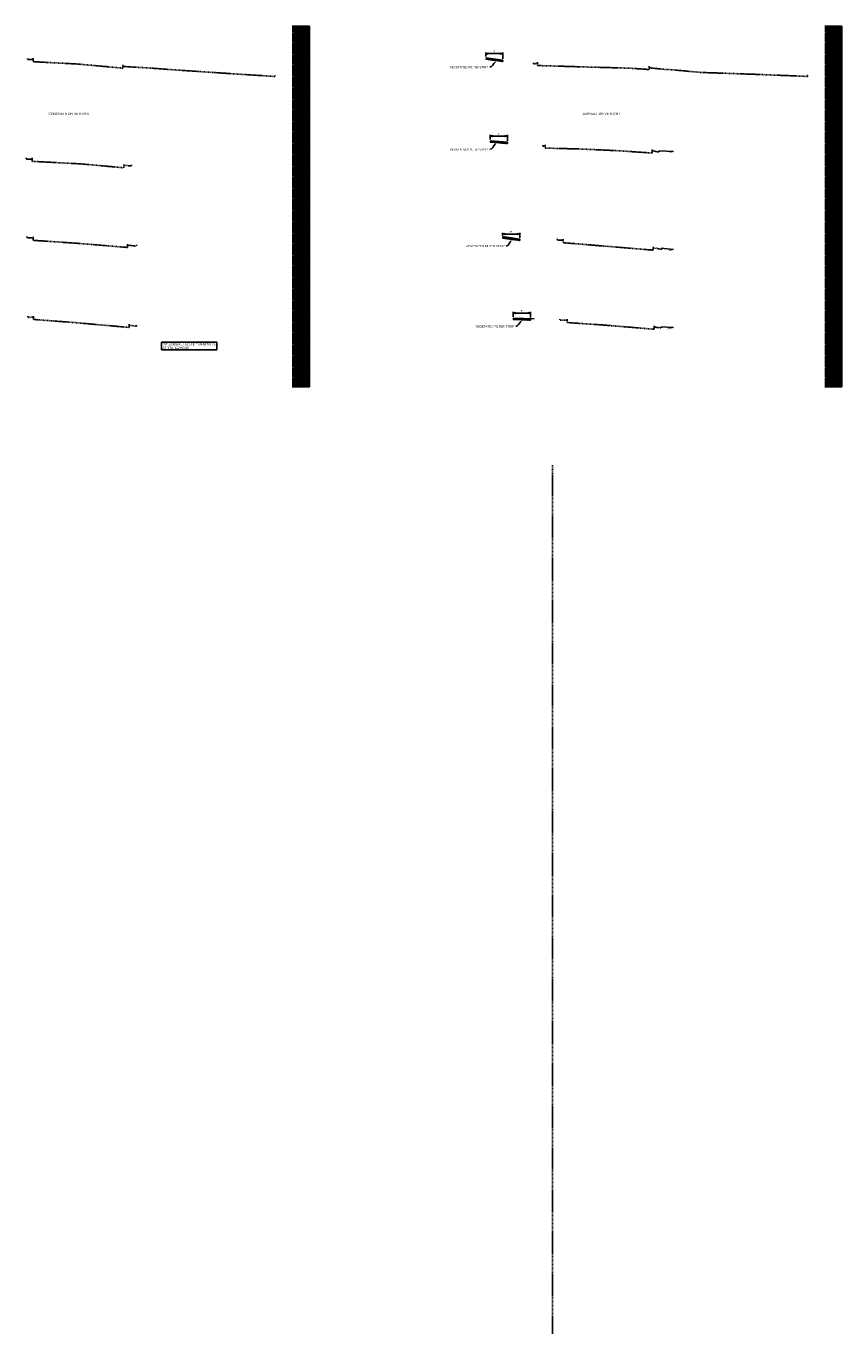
# Model space of a CAD drawing. Header units: feet. Extents: x -492 to 1379366, y -45 to 461004.
# Tile 15 of 19: x 1377148 to 1377385, y 457291 to 457671. Entities that reach past the tile are written whole.
import ezdxf
from ezdxf import colors
from ezdxf.entities.mleader import LeaderData, LeaderLine
from ezdxf.math import Vec2, Vec3

# ---------------------------------------------------------------- set-up
doc = ezdxf.new("R2010")
doc.units = ezdxf.units.FT
doc.header["$LTSCALE"] = 3.5
doc.header["$MEASUREMENT"] = 0
doc.linetypes.add('OhDOT_USTN2', pattern=[0.11, 0.069, -0.041])
for name, color, linetype in [('0_XREF', 7, 'Continuous'), ('SG_X_Interconnect_Cable', 7, 'interconnectex'), ('SH_Major_Grid_Line', 254, 'Continuous'), ('SH_Minor_Grid_Line', 247, 'Continuous'), ('XS_P_Curb', 6, 'Continuous'), ('XS_P_Finished_Grade', 3, 'Continuous'), ('XS_P_Text_Info', 7, 'Continuous'), ('XS_X_Ground_Line', 180, 'OhDOT_USTN2')]:
    doc.layers.add(name, color=color, linetype=linetype)
doc.styles.add('Slanted-Normal', font='font31.shx', dxfattribs={"height": 0.1})
doc.styles.get("Standard").update_dxf_attribs({"font": 'font31.shx'})
doc.styles.add('Straight-Normal', font='font30.shx', dxfattribs={"height": 0.1})
doc.styles.add('Style-font31', font='font31.shx')
doc.linetypes.add('interconnectex', pattern='A,0.1,-0.15,0.1,-0.15,0.1,-0.05,["TR",Straight-Normal,S=1,R=0,X=0,Y=-0.06],-0.25,0.1,-0.15,0.1,-0.15', length=1.4)
doc.dimstyles.new('Dec-0  Slanted', dxfattribs={"dimtxt": 0.14, "dimasz": 0.14, "dimexe": 0.07, "dimexo": 0.07, "dimgap": 0.07, "dimtad": 1, "dimdec": 0, "dimzin": 3, "dimdsep": 46, "dimtxsty": 'Slanted-Normal', "dimblk": 'Dim1', "dimcen": 0, "dimclrd": 95, "dimclre": 95, "dimclrt": 7, "dimaunit": 1, "dimadec": 5, "dimazin": 3, "dimtfac": 1, "dimtdec": 0, "dimtmove": 1, "dimatfit": 0, "dimldrblk": 'Dim1', "dimfxl": 1, "dimtolj": 1, "dimtzin": 0, "dimlwd": -1, "dimlwe": -1, "dimarcsym": 0})

# ---------------------------------------------------------------- blocks, each defined once
blk = doc.blocks.new('Dim1')
h = blk.add_hatch(color=4)
h.dxf.hatch_style = 1
h.paths.add_polyline_path([(0, 0), (-1, -0.2), (-1, 0.2)])
at = {"color": 4}
blk.add_lwpolyline([(0, 0), (-1, -0.2), (-1, 0.2), (0, 0)], dxfattribs=at)
blk = doc.blocks.new('*D1304')
at = {"layer": 'Defpoints', "color": 0, "transparency": 16777216}
for p in [(1377281.35, 457662.18), (1377286.35, 457663.38), (1377286.35, 457661.51)]:
    blk.add_point(p, dxfattribs=at)
at = {"layer": 'XS_P_Text_Info', "color": 95, "linetype": 'Continuous', "transparency": 16777216}
for p, q in [((1377281.35, 457662.53), (1377281.35, 457663.73)), ((1377282.05, 457663.38), (1377285.65, 457663.38)), ((1377286.35, 457661.86), (1377286.35, 457663.73))]:
    blk.add_line(p, q, dxfattribs=at)
at = {"layer": 'XS_P_Text_Info', "color": 95, "transparency": 16777216, "xscale": 0.7000000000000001, "yscale": 0.7000000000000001, "zscale": 0.7000000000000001, "rotation": 180}
blk.add_blockref('Dim1', (1377281.35, 457663.38), dxfattribs=at)
at = {"layer": 'XS_P_Text_Info', "color": 95, "transparency": 16777216, "xscale": 0.7000000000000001, "yscale": 0.7000000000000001, "zscale": 0.7000000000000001}
blk.add_blockref('Dim1', (1377286.35, 457663.38), dxfattribs=at)
at = {"layer": 'XS_P_Text_Info', "color": 7, "transparency": 16777216, "insert": (1377283.85, 457663.98), "char_height": 0.5, "attachment_point": 5, "style": 'Slanted-Normal'}
blk.add_mtext("\\A1;5'", dxfattribs=at)
blk = doc.blocks.new('*D1305')
at = {"layer": 'Defpoints', "color": 0, "transparency": 16777216}
for p in [(1377287.66, 457639.38), (1377282.66, 457638.01), (1377287.66, 457637.61)]:
    blk.add_point(p, dxfattribs=at)
at = {"layer": 'XS_P_Text_Info', "color": 95, "linetype": 'Continuous', "transparency": 16777216}
for p, q in [((1377282.66, 457638.36), (1377282.66, 457639.73)), ((1377283.36, 457639.38), (1377286.96, 457639.38)), ((1377287.66, 457637.96), (1377287.66, 457639.73))]:
    blk.add_line(p, q, dxfattribs=at)
at = {"layer": 'XS_P_Text_Info', "color": 95, "transparency": 16777216, "xscale": 0.7000000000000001, "yscale": 0.7000000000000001, "zscale": 0.7000000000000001, "rotation": 180}
blk.add_blockref('Dim1', (1377282.66, 457639.38), dxfattribs=at)
at = {"layer": 'XS_P_Text_Info', "color": 95, "transparency": 16777216, "xscale": 0.7000000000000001, "yscale": 0.7000000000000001, "zscale": 0.7000000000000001}
blk.add_blockref('Dim1', (1377287.66, 457639.38), dxfattribs=at)
at = {"layer": 'XS_P_Text_Info', "color": 7, "transparency": 16777216, "insert": (1377285.16, 457639.98), "char_height": 0.5, "attachment_point": 5, "style": 'Slanted-Normal'}
blk.add_mtext("\\A1;5'", dxfattribs=at)
blk = doc.blocks.new('*D1306')
at = {"layer": 'Defpoints', "color": 0, "transparency": 16777216}
for p in [(1377286.24, 457610.13), (1377291.24, 457610.88), (1377291.24, 457609.39)]:
    blk.add_point(p, dxfattribs=at)
at = {"layer": 'XS_P_Text_Info', "color": 95, "linetype": 'Continuous', "transparency": 16777216}
for p, q in [((1377286.24, 457610.48), (1377286.24, 457611.23)), ((1377286.94, 457610.88), (1377290.54, 457610.88)), ((1377291.24, 457609.74), (1377291.24, 457611.23))]:
    blk.add_line(p, q, dxfattribs=at)
at = {"layer": 'XS_P_Text_Info', "color": 95, "transparency": 16777216, "xscale": 0.7000000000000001, "yscale": 0.7000000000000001, "zscale": 0.7000000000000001, "rotation": 180}
blk.add_blockref('Dim1', (1377286.24, 457610.88), dxfattribs=at)
at = {"layer": 'XS_P_Text_Info', "color": 95, "transparency": 16777216, "xscale": 0.7000000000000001, "yscale": 0.7000000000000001, "zscale": 0.7000000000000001}
blk.add_blockref('Dim1', (1377291.24, 457610.88), dxfattribs=at)
at = {"layer": 'XS_P_Text_Info', "color": 7, "transparency": 16777216, "insert": (1377288.74, 457611.48), "char_height": 0.5, "attachment_point": 5, "style": 'Slanted-Normal'}
blk.add_mtext("\\A1;5'", dxfattribs=at)
blk = doc.blocks.new('*D1307')
at = {"layer": 'Defpoints', "color": 0, "transparency": 16777216}
for p in [(1377289.36, 457586.39), (1377294.36, 457587.88), (1377294.36, 457586.22)]:
    blk.add_point(p, dxfattribs=at)
at = {"layer": 'XS_P_Text_Info', "color": 95, "linetype": 'Continuous', "transparency": 16777216}
for p, q in [((1377289.36, 457586.74), (1377289.36, 457588.23)), ((1377290.06, 457587.88), (1377293.66, 457587.88)), ((1377294.36, 457586.57), (1377294.36, 457588.23))]:
    blk.add_line(p, q, dxfattribs=at)
at = {"layer": 'XS_P_Text_Info', "color": 95, "transparency": 16777216, "xscale": 0.7000000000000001, "yscale": 0.7000000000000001, "zscale": 0.7000000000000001, "rotation": 180}
blk.add_blockref('Dim1', (1377289.36, 457587.88), dxfattribs=at)
at = {"layer": 'XS_P_Text_Info', "color": 95, "transparency": 16777216, "xscale": 0.7000000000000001, "yscale": 0.7000000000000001, "zscale": 0.7000000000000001}
blk.add_blockref('Dim1', (1377294.36, 457587.88), dxfattribs=at)
at = {"layer": 'XS_P_Text_Info', "color": 7, "transparency": 16777216, "insert": (1377291.86, 457588.48), "char_height": 0.5, "attachment_point": 5, "style": 'Slanted-Normal'}
blk.add_mtext("\\A1;5'", dxfattribs=at)

msp = doc.modelspace()

# ---------------------------------------------------------------- hatches: boundary and pattern name
at = {"layer": 'SG_X_Interconnect_Cable'}
h = msp.add_hatch(dxfattribs=at)
h.set_pattern_fill('EARTH', color=256)
h.set_pattern_definition([(0, (143.0569, 52.0122), (0.25, 0.25), [0.25, -0.25]), (0, (143.0569, 52.10594), (0.25, 0.25), [0.25, -0.25]), (0, (143.0569, 52.1997), (0.25, 0.25), [0.25, -0.25]), (90, (143.08815, 52.23094), (-0.25, 0.25), [0.25, -0.25]), (90, (143.1819, 52.23094), (-0.25, 0.25), [0.25, -0.25]), (90, (143.27565, 52.23094), (-0.25, 0.25), [0.25, -0.25])])
h.paths.add_polyline_path([(1377281.35, 457661.77), (1377286.35, 457661.09), (1377286.35, 457661.42), (1377281.35, 457662.1)])
h = msp.add_hatch(dxfattribs=at)
h.set_pattern_fill('EARTH', color=256)
h.set_pattern_definition([(0, (143.70595, 27.9101), (0.25, 0.25), [0.25, -0.25]), (0, (143.70595, 28.00386), (0.25, 0.25), [0.25, -0.25]), (0, (143.70595, 28.0976), (0.25, 0.25), [0.25, -0.25]), (90, (143.7372, 28.12886), (-0.25, 0.25), [0.25, -0.25]), (90, (143.83095, 28.12886), (-0.25, 0.25), [0.25, -0.25]), (90, (143.9247, 28.12886), (-0.25, 0.25), [0.25, -0.25])])
h.paths.add_polyline_path([(1377282.66, 457637.59), (1377287.66, 457637.2), (1377287.66, 457637.53), (1377282.66, 457637.92)])
h = msp.add_hatch(dxfattribs=at)
h.set_pattern_fill('EARTH', color=256)
h.set_pattern_definition([(0, (147.44565, -0.18119), (0.25, 0.25), [0.25, -0.25]), (0, (147.44565, -0.08744), (0.25, 0.25), [0.25, -0.25]), (0, (147.44565, 0.00631), (0.25, 0.25), [0.25, -0.25]), (90, (147.4769, 0.03756), (-0.25, 0.25), [0.25, -0.25]), (90, (147.57065, 0.03756), (-0.25, 0.25), [0.25, -0.25]), (90, (147.6644, 0.03756), (-0.25, 0.25), [0.25, -0.25])])
h.paths.add_polyline_path([(1377286.24, 457609.71), (1377291.24, 457608.98), (1377291.24, 457609.31), (1377286.24, 457610.04)])
h = msp.add_hatch(dxfattribs=at)
h.set_pattern_fill('EARTH', color=256)
h.set_pattern_definition([(0, (151.74341, -23.60807), (0.25, 0.25), [0.25, -0.25]), (0, (151.74341, -23.51432), (0.25, 0.25), [0.25, -0.25]), (0, (151.74341, -23.42057), (0.25, 0.25), [0.25, -0.25]), (90, (151.77466, -23.38932), (-0.25, 0.25), [0.25, -0.25]), (90, (151.86841, -23.38932), (-0.25, 0.25), [0.25, -0.25]), (90, (151.96216, -23.38932), (-0.25, 0.25), [0.25, -0.25])])
h.paths.add_polyline_path([(1377289.36, 457585.98), (1377294.36, 457585.8), (1377294.36, 457586.13), (1377289.36, 457586.31)])

# ---------------------------------------------------------------- linework, layer by layer
at = {"layer": 'SH_Major_Grid_Line', "color": 1}
for p, q in [((1377225.03, 457671.38), (1377230.03, 457671.38)), ((1377230.03, 457671.38), (1377230.03, 457566.38)), ((1377380.03, 457671.38), (1377385.03, 457671.38)), ((1377385.03, 457671.38), (1377385.03, 457566.38)), ((1377225.03, 457666.38), (1377230.03, 457666.38)), ((1377380.03, 457666.38), (1377385.03, 457666.38)), ((1377225.03, 457661.38), (1377230.03, 457661.38)), ((1377380.03, 457661.38), (1377385.03, 457661.38)), ((1377225.03, 457656.38), (1377230.03, 457656.38)), ((1377380.03, 457656.38), (1377385.03, 457656.38)), ((1377225.03, 457651.38), (1377230.03, 457651.38)), ((1377380.03, 457651.38), (1377385.03, 457651.38)), ((1377225.03, 457646.38), (1377230.03, 457646.38)), ((1377380.03, 457646.38), (1377385.03, 457646.38)), ((1377225.03, 457641.38), (1377230.03, 457641.38)), ((1377380.03, 457641.38), (1377385.03, 457641.38)), ((1377225.03, 457636.38), (1377230.03, 457636.38)), ((1377380.03, 457636.38), (1377385.03, 457636.38)), ((1377225.03, 457631.38), (1377230.03, 457631.38)), ((1377380.03, 457631.38), (1377385.03, 457631.38)), ((1377225.03, 457626.38), (1377230.03, 457626.38)), ((1377380.03, 457626.38), (1377385.03, 457626.38)), ((1377225.03, 457621.38), (1377230.03, 457621.38)), ((1377380.03, 457621.38), (1377385.03, 457621.38)), ((1377225.03, 457616.38), (1377230.03, 457616.38)), ((1377380.03, 457616.38), (1377385.03, 457616.38)), ((1377225.03, 457611.38), (1377230.03, 457611.38)), ((1377380.03, 457611.38), (1377385.03, 457611.38)), ((1377225.03, 457606.38), (1377230.03, 457606.38)), ((1377380.03, 457606.38), (1377385.03, 457606.38)), ((1377225.03, 457601.38), (1377230.03, 457601.38)), ((1377380.03, 457601.38), (1377385.03, 457601.38)), ((1377225.03, 457596.38), (1377230.03, 457596.38)), ((1377380.03, 457596.38), (1377385.03, 457596.38)), ((1377225.03, 457591.38), (1377230.03, 457591.38)), ((1377380.03, 457591.38), (1377385.03, 457591.38)), ((1377225.03, 457586.38), (1377230.03, 457586.38)), ((1377380.03, 457586.38), (1377385.03, 457586.38)), ((1377225.03, 457581.38), (1377230.03, 457581.38)), ((1377380.03, 457581.38), (1377385.03, 457581.38)), ((1377225.03, 457576.38), (1377230.03, 457576.38)), ((1377380.03, 457576.38), (1377385.03, 457576.38)), ((1377225.03, 457571.38), (1377230.03, 457571.38)), ((1377380.03, 457571.38), (1377385.03, 457571.38)), ((1377225.03, 457566.38), (1377230.03, 457566.38)), ((1377380.03, 457566.38), (1377385.03, 457566.38))]:
    msp.add_line(p, q, dxfattribs=at)
at = {"layer": 'SH_Minor_Grid_Line', "color": 254}
for p, q in [((1377225.03, 457670.88), (1377230.03, 457670.88)), ((1377225.03, 457670.38), (1377230.03, 457670.38)), ((1377225.03, 457669.88), (1377230.03, 457669.88)), ((1377225.53, 457671.38), (1377225.53, 457566.38)), ((1377226.03, 457671.38), (1377226.03, 457566.38)), ((1377226.53, 457671.38), (1377226.53, 457566.38)), ((1377227.03, 457671.38), (1377227.03, 457566.38)), ((1377227.53, 457671.38), (1377227.53, 457566.38)), ((1377228.03, 457671.38), (1377228.03, 457566.38)), ((1377228.53, 457671.38), (1377228.53, 457566.38)), ((1377229.03, 457671.38), (1377229.03, 457566.38)), ((1377229.53, 457671.38), (1377229.53, 457566.38)), ((1377380.03, 457670.88), (1377385.03, 457670.88)), ((1377380.03, 457670.38), (1377385.03, 457670.38)), ((1377380.03, 457669.88), (1377385.03, 457669.88)), ((1377380.53, 457671.38), (1377380.53, 457566.38)), ((1377381.03, 457671.38), (1377381.03, 457566.38)), ((1377381.53, 457671.38), (1377381.53, 457566.38)), ((1377382.03, 457671.38), (1377382.03, 457566.38)), ((1377382.53, 457671.38), (1377382.53, 457566.38)), ((1377383.03, 457671.38), (1377383.03, 457566.38)), ((1377383.53, 457671.38), (1377383.53, 457566.38)), ((1377384.03, 457671.38), (1377384.03, 457566.38)), ((1377384.53, 457671.38), (1377384.53, 457566.38)), ((1377225.03, 457669.38), (1377230.03, 457669.38)), ((1377225.03, 457668.88), (1377230.03, 457668.88)), ((1377225.03, 457668.38), (1377230.03, 457668.38)), ((1377225.03, 457667.88), (1377230.03, 457667.88)), ((1377225.03, 457667.38), (1377230.03, 457667.38)), ((1377225.03, 457666.88), (1377230.03, 457666.88)), ((1377225.03, 457665.88), (1377230.03, 457665.88)), ((1377380.03, 457669.38), (1377385.03, 457669.38)), ((1377380.03, 457668.88), (1377385.03, 457668.88)), ((1377380.03, 457668.38), (1377385.03, 457668.38)), ((1377380.03, 457667.88), (1377385.03, 457667.88)), ((1377380.03, 457667.38), (1377385.03, 457667.38)), ((1377380.03, 457666.88), (1377385.03, 457666.88)), ((1377380.03, 457665.88), (1377385.03, 457665.88)), ((1377225.03, 457665.38), (1377230.03, 457665.38)), ((1377225.03, 457664.88), (1377230.03, 457664.88)), ((1377225.03, 457664.38), (1377230.03, 457664.38)), ((1377225.03, 457663.88), (1377230.03, 457663.88)), ((1377225.03, 457663.38), (1377230.03, 457663.38)), ((1377225.03, 457662.88), (1377230.03, 457662.88)), ((1377225.03, 457662.38), (1377230.03, 457662.38)), ((1377225.03, 457661.88), (1377230.03, 457661.88)), ((1377380.03, 457665.38), (1377385.03, 457665.38)), ((1377380.03, 457664.88), (1377385.03, 457664.88)), ((1377380.03, 457664.38), (1377385.03, 457664.38)), ((1377380.03, 457663.88), (1377385.03, 457663.88)), ((1377380.03, 457663.38), (1377385.03, 457663.38)), ((1377380.03, 457662.88), (1377385.03, 457662.88)), ((1377380.03, 457662.38), (1377385.03, 457662.38)), ((1377380.03, 457661.88), (1377385.03, 457661.88)), ((1377225.03, 457660.88), (1377230.03, 457660.88)), ((1377225.03, 457660.38), (1377230.03, 457660.38)), ((1377225.03, 457659.88), (1377230.03, 457659.88)), ((1377225.03, 457659.38), (1377230.03, 457659.38)), ((1377225.03, 457658.88), (1377230.03, 457658.88)), ((1377225.03, 457658.38), (1377230.03, 457658.38)), ((1377380.03, 457660.88), (1377385.03, 457660.88)), ((1377380.03, 457660.38), (1377385.03, 457660.38)), ((1377380.03, 457659.88), (1377385.03, 457659.88)), ((1377380.03, 457659.38), (1377385.03, 457659.38)), ((1377380.03, 457658.88), (1377385.03, 457658.88)), ((1377380.03, 457658.38), (1377385.03, 457658.38)), ((1377225.03, 457657.88), (1377230.03, 457657.88)), ((1377225.03, 457657.38), (1377230.03, 457657.38)), ((1377225.03, 457656.88), (1377230.03, 457656.88)), ((1377225.03, 457655.88), (1377230.03, 457655.88)), ((1377225.03, 457655.38), (1377230.03, 457655.38)), ((1377225.03, 457654.88), (1377230.03, 457654.88)), ((1377225.03, 457654.38), (1377230.03, 457654.38)), ((1377380.03, 457657.88), (1377385.03, 457657.88)), ((1377380.03, 457657.38), (1377385.03, 457657.38)), ((1377380.03, 457656.88), (1377385.03, 457656.88)), ((1377380.03, 457655.88), (1377385.03, 457655.88)), ((1377380.03, 457655.38), (1377385.03, 457655.38)), ((1377380.03, 457654.88), (1377385.03, 457654.88)), ((1377380.03, 457654.38), (1377385.03, 457654.38)), ((1377225.03, 457653.88), (1377230.03, 457653.88)), ((1377225.03, 457653.38), (1377230.03, 457653.38)), ((1377225.03, 457652.88), (1377230.03, 457652.88)), ((1377225.03, 457652.38), (1377230.03, 457652.38)), ((1377225.03, 457651.88), (1377230.03, 457651.88)), ((1377225.03, 457650.88), (1377230.03, 457650.88)), ((1377380.03, 457653.88), (1377385.03, 457653.88)), ((1377380.03, 457653.38), (1377385.03, 457653.38)), ((1377380.03, 457652.88), (1377385.03, 457652.88)), ((1377380.03, 457652.38), (1377385.03, 457652.38)), ((1377380.03, 457651.88), (1377385.03, 457651.88)), ((1377380.03, 457650.88), (1377385.03, 457650.88)), ((1377225.03, 457650.38), (1377230.03, 457650.38)), ((1377225.03, 457649.88), (1377230.03, 457649.88)), ((1377225.03, 457649.38), (1377230.03, 457649.38)), ((1377225.03, 457648.88), (1377230.03, 457648.88)), ((1377225.03, 457648.38), (1377230.03, 457648.38)), ((1377225.03, 457647.88), (1377230.03, 457647.88)), ((1377225.03, 457647.38), (1377230.03, 457647.38)), ((1377225.03, 457646.88), (1377230.03, 457646.88)), ((1377380.03, 457650.38), (1377385.03, 457650.38)), ((1377380.03, 457649.88), (1377385.03, 457649.88)), ((1377380.03, 457649.38), (1377385.03, 457649.38)), ((1377380.03, 457648.88), (1377385.03, 457648.88)), ((1377380.03, 457648.38), (1377385.03, 457648.38)), ((1377380.03, 457647.88), (1377385.03, 457647.88)), ((1377380.03, 457647.38), (1377385.03, 457647.38)), ((1377380.03, 457646.88), (1377385.03, 457646.88)), ((1377225.03, 457645.88), (1377230.03, 457645.88)), ((1377225.03, 457645.38), (1377230.03, 457645.38)), ((1377225.03, 457644.88), (1377230.03, 457644.88)), ((1377225.03, 457644.38), (1377230.03, 457644.38)), ((1377225.03, 457643.88), (1377230.03, 457643.88)), ((1377225.03, 457643.38), (1377230.03, 457643.38)), ((1377225.03, 457642.88), (1377230.03, 457642.88)), ((1377380.03, 457645.88), (1377385.03, 457645.88)), ((1377380.03, 457645.38), (1377385.03, 457645.38)), ((1377380.03, 457644.88), (1377385.03, 457644.88)), ((1377380.03, 457644.38), (1377385.03, 457644.38)), ((1377380.03, 457643.88), (1377385.03, 457643.88)), ((1377380.03, 457643.38), (1377385.03, 457643.38)), ((1377380.03, 457642.88), (1377385.03, 457642.88)), ((1377225.03, 457642.38), (1377230.03, 457642.38)), ((1377225.03, 457641.88), (1377230.03, 457641.88)), ((1377225.03, 457640.88), (1377230.03, 457640.88)), ((1377225.03, 457640.38), (1377230.03, 457640.38)), ((1377225.03, 457639.88), (1377230.03, 457639.88)), ((1377225.03, 457639.38), (1377230.03, 457639.38)), ((1377380.03, 457642.38), (1377385.03, 457642.38)), ((1377380.03, 457641.88), (1377385.03, 457641.88)), ((1377380.03, 457640.88), (1377385.03, 457640.88)), ((1377380.03, 457640.38), (1377385.03, 457640.38)), ((1377380.03, 457639.88), (1377385.03, 457639.88)), ((1377380.03, 457639.38), (1377385.03, 457639.38)), ((1377225.03, 457638.88), (1377230.03, 457638.88)), ((1377225.03, 457638.38), (1377230.03, 457638.38)), ((1377225.03, 457637.88), (1377230.03, 457637.88)), ((1377225.03, 457637.38), (1377230.03, 457637.38)), ((1377225.03, 457636.88), (1377230.03, 457636.88)), ((1377225.03, 457635.88), (1377230.03, 457635.88)), ((1377225.03, 457635.38), (1377230.03, 457635.38)), ((1377380.03, 457638.88), (1377385.03, 457638.88)), ((1377380.03, 457638.38), (1377385.03, 457638.38)), ((1377380.03, 457637.88), (1377385.03, 457637.88)), ((1377380.03, 457637.38), (1377385.03, 457637.38)), ((1377380.03, 457636.88), (1377385.03, 457636.88)), ((1377380.03, 457635.88), (1377385.03, 457635.88)), ((1377380.03, 457635.38), (1377385.03, 457635.38)), ((1377225.03, 457634.88), (1377230.03, 457634.88)), ((1377225.03, 457634.38), (1377230.03, 457634.38)), ((1377225.03, 457633.88), (1377230.03, 457633.88)), ((1377225.03, 457633.38), (1377230.03, 457633.38)), ((1377225.03, 457632.88), (1377230.03, 457632.88)), ((1377225.03, 457632.38), (1377230.03, 457632.38)), ((1377225.03, 457631.88), (1377230.03, 457631.88)), ((1377380.03, 457634.88), (1377385.03, 457634.88)), ((1377380.03, 457634.38), (1377385.03, 457634.38)), ((1377380.03, 457633.88), (1377385.03, 457633.88)), ((1377380.03, 457633.38), (1377385.03, 457633.38)), ((1377380.03, 457632.88), (1377385.03, 457632.88)), ((1377380.03, 457632.38), (1377385.03, 457632.38)), ((1377380.03, 457631.88), (1377385.03, 457631.88)), ((1377225.03, 457630.88), (1377230.03, 457630.88)), ((1377225.03, 457630.38), (1377230.03, 457630.38)), ((1377225.03, 457629.88), (1377230.03, 457629.88)), ((1377225.03, 457629.38), (1377230.03, 457629.38)), ((1377225.03, 457628.88), (1377230.03, 457628.88)), ((1377225.03, 457628.38), (1377230.03, 457628.38)), ((1377225.03, 457627.88), (1377230.03, 457627.88)), ((1377380.03, 457630.88), (1377385.03, 457630.88)), ((1377380.03, 457630.38), (1377385.03, 457630.38)), ((1377380.03, 457629.88), (1377385.03, 457629.88)), ((1377380.03, 457629.38), (1377385.03, 457629.38)), ((1377380.03, 457628.88), (1377385.03, 457628.88)), ((1377380.03, 457628.38), (1377385.03, 457628.38)), ((1377380.03, 457627.88), (1377385.03, 457627.88)), ((1377225.03, 457627.38), (1377230.03, 457627.38)), ((1377225.03, 457626.88), (1377230.03, 457626.88)), ((1377225.03, 457625.88), (1377230.03, 457625.88)), ((1377225.03, 457625.38), (1377230.03, 457625.38)), ((1377225.03, 457624.88), (1377230.03, 457624.88)), ((1377225.03, 457624.38), (1377230.03, 457624.38)), ((1377225.03, 457623.88), (1377230.03, 457623.88)), ((1377380.03, 457627.38), (1377385.03, 457627.38)), ((1377380.03, 457626.88), (1377385.03, 457626.88)), ((1377380.03, 457625.88), (1377385.03, 457625.88)), ((1377380.03, 457625.38), (1377385.03, 457625.38)), ((1377380.03, 457624.88), (1377385.03, 457624.88)), ((1377380.03, 457624.38), (1377385.03, 457624.38)), ((1377380.03, 457623.88), (1377385.03, 457623.88)), ((1377225.03, 457623.38), (1377230.03, 457623.38)), ((1377225.03, 457622.88), (1377230.03, 457622.88)), ((1377225.03, 457622.38), (1377230.03, 457622.38)), ((1377225.03, 457621.88), (1377230.03, 457621.88)), ((1377225.03, 457620.88), (1377230.03, 457620.88)), ((1377225.03, 457620.38), (1377230.03, 457620.38)), ((1377380.03, 457623.38), (1377385.03, 457623.38)), ((1377380.03, 457622.88), (1377385.03, 457622.88)), ((1377380.03, 457622.38), (1377385.03, 457622.38)), ((1377380.03, 457621.88), (1377385.03, 457621.88)), ((1377380.03, 457620.88), (1377385.03, 457620.88)), ((1377380.03, 457620.38), (1377385.03, 457620.38)), ((1377225.03, 457619.88), (1377230.03, 457619.88)), ((1377225.03, 457619.38), (1377230.03, 457619.38)), ((1377225.03, 457618.88), (1377230.03, 457618.88)), ((1377225.03, 457618.38), (1377230.03, 457618.38)), ((1377225.03, 457617.88), (1377230.03, 457617.88)), ((1377225.03, 457617.38), (1377230.03, 457617.38)), ((1377225.03, 457616.88), (1377230.03, 457616.88)), ((1377380.03, 457619.88), (1377385.03, 457619.88)), ((1377380.03, 457619.38), (1377385.03, 457619.38)), ((1377380.03, 457618.88), (1377385.03, 457618.88)), ((1377380.03, 457618.38), (1377385.03, 457618.38)), ((1377380.03, 457617.88), (1377385.03, 457617.88)), ((1377380.03, 457617.38), (1377385.03, 457617.38)), ((1377380.03, 457616.88), (1377385.03, 457616.88)), ((1377225.03, 457615.88), (1377230.03, 457615.88)), ((1377225.03, 457615.38), (1377230.03, 457615.38)), ((1377225.03, 457614.88), (1377230.03, 457614.88)), ((1377225.03, 457614.38), (1377230.03, 457614.38)), ((1377225.03, 457613.88), (1377230.03, 457613.88)), ((1377225.03, 457613.38), (1377230.03, 457613.38)), ((1377225.03, 457612.88), (1377230.03, 457612.88)), ((1377225.03, 457612.38), (1377230.03, 457612.38)), ((1377380.03, 457615.88), (1377385.03, 457615.88)), ((1377380.03, 457615.38), (1377385.03, 457615.38)), ((1377380.03, 457614.88), (1377385.03, 457614.88)), ((1377380.03, 457614.38), (1377385.03, 457614.38)), ((1377380.03, 457613.88), (1377385.03, 457613.88)), ((1377380.03, 457613.38), (1377385.03, 457613.38)), ((1377380.03, 457612.88), (1377385.03, 457612.88)), ((1377380.03, 457612.38), (1377385.03, 457612.38)), ((1377225.03, 457611.88), (1377230.03, 457611.88)), ((1377225.03, 457610.88), (1377230.03, 457610.88)), ((1377225.03, 457610.38), (1377230.03, 457610.38)), ((1377225.03, 457609.88), (1377230.03, 457609.88)), ((1377225.03, 457609.38), (1377230.03, 457609.38)), ((1377225.03, 457608.88), (1377230.03, 457608.88)), ((1377380.03, 457611.88), (1377385.03, 457611.88)), ((1377380.03, 457610.88), (1377385.03, 457610.88)), ((1377380.03, 457610.38), (1377385.03, 457610.38)), ((1377380.03, 457609.88), (1377385.03, 457609.88)), ((1377380.03, 457609.38), (1377385.03, 457609.38)), ((1377380.03, 457608.88), (1377385.03, 457608.88)), ((1377225.03, 457608.38), (1377230.03, 457608.38)), ((1377225.03, 457607.88), (1377230.03, 457607.88)), ((1377225.03, 457607.38), (1377230.03, 457607.38)), ((1377225.03, 457606.88), (1377230.03, 457606.88)), ((1377225.03, 457605.88), (1377230.03, 457605.88)), ((1377225.03, 457605.38), (1377230.03, 457605.38)), ((1377225.03, 457604.88), (1377230.03, 457604.88)), ((1377380.03, 457608.38), (1377385.03, 457608.38)), ((1377380.03, 457607.88), (1377385.03, 457607.88)), ((1377380.03, 457607.38), (1377385.03, 457607.38)), ((1377380.03, 457606.88), (1377385.03, 457606.88)), ((1377380.03, 457605.88), (1377385.03, 457605.88)), ((1377380.03, 457605.38), (1377385.03, 457605.38)), ((1377380.03, 457604.88), (1377385.03, 457604.88)), ((1377225.03, 457604.38), (1377230.03, 457604.38)), ((1377225.03, 457603.88), (1377230.03, 457603.88)), ((1377225.03, 457603.38), (1377230.03, 457603.38)), ((1377225.03, 457602.88), (1377230.03, 457602.88)), ((1377225.03, 457602.38), (1377230.03, 457602.38)), ((1377225.03, 457601.88), (1377230.03, 457601.88)), ((1377380.03, 457604.38), (1377385.03, 457604.38)), ((1377380.03, 457603.88), (1377385.03, 457603.88)), ((1377380.03, 457603.38), (1377385.03, 457603.38)), ((1377380.03, 457602.88), (1377385.03, 457602.88)), ((1377380.03, 457602.38), (1377385.03, 457602.38)), ((1377380.03, 457601.88), (1377385.03, 457601.88)), ((1377225.03, 457600.88), (1377230.03, 457600.88)), ((1377225.03, 457600.38), (1377230.03, 457600.38)), ((1377225.03, 457599.88), (1377230.03, 457599.88)), ((1377225.03, 457599.38), (1377230.03, 457599.38)), ((1377225.03, 457598.88), (1377230.03, 457598.88)), ((1377225.03, 457598.38), (1377230.03, 457598.38)), ((1377225.03, 457597.88), (1377230.03, 457597.88)), ((1377225.03, 457597.38), (1377230.03, 457597.38)), ((1377380.03, 457600.88), (1377385.03, 457600.88)), ((1377380.03, 457600.38), (1377385.03, 457600.38)), ((1377380.03, 457599.88), (1377385.03, 457599.88)), ((1377380.03, 457599.38), (1377385.03, 457599.38)), ((1377380.03, 457598.88), (1377385.03, 457598.88)), ((1377380.03, 457598.38), (1377385.03, 457598.38)), ((1377380.03, 457597.88), (1377385.03, 457597.88)), ((1377380.03, 457597.38), (1377385.03, 457597.38)), ((1377225.03, 457596.88), (1377230.03, 457596.88)), ((1377225.03, 457595.88), (1377230.03, 457595.88)), ((1377225.03, 457595.38), (1377230.03, 457595.38)), ((1377225.03, 457594.88), (1377230.03, 457594.88)), ((1377225.03, 457594.38), (1377230.03, 457594.38)), ((1377225.03, 457593.88), (1377230.03, 457593.88)), ((1377225.03, 457593.38), (1377230.03, 457593.38)), ((1377380.03, 457596.88), (1377385.03, 457596.88)), ((1377380.03, 457595.88), (1377385.03, 457595.88)), ((1377380.03, 457595.38), (1377385.03, 457595.38)), ((1377380.03, 457594.88), (1377385.03, 457594.88)), ((1377380.03, 457594.38), (1377385.03, 457594.38)), ((1377380.03, 457593.88), (1377385.03, 457593.88)), ((1377380.03, 457593.38), (1377385.03, 457593.38)), ((1377225.03, 457592.88), (1377230.03, 457592.88)), ((1377225.03, 457592.38), (1377230.03, 457592.38)), ((1377225.03, 457591.88), (1377230.03, 457591.88)), ((1377225.03, 457590.88), (1377230.03, 457590.88)), ((1377225.03, 457590.38), (1377230.03, 457590.38)), ((1377225.03, 457589.88), (1377230.03, 457589.88)), ((1377380.03, 457592.88), (1377385.03, 457592.88)), ((1377380.03, 457592.38), (1377385.03, 457592.38)), ((1377380.03, 457591.88), (1377385.03, 457591.88)), ((1377380.03, 457590.88), (1377385.03, 457590.88)), ((1377380.03, 457590.38), (1377385.03, 457590.38)), ((1377380.03, 457589.88), (1377385.03, 457589.88)), ((1377225.03, 457589.38), (1377230.03, 457589.38)), ((1377225.03, 457588.88), (1377230.03, 457588.88)), ((1377225.03, 457588.38), (1377230.03, 457588.38)), ((1377225.03, 457587.88), (1377230.03, 457587.88)), ((1377225.03, 457587.38), (1377230.03, 457587.38)), ((1377225.03, 457586.88), (1377230.03, 457586.88)), ((1377225.03, 457585.88), (1377230.03, 457585.88)), ((1377380.03, 457589.38), (1377385.03, 457589.38)), ((1377380.03, 457588.88), (1377385.03, 457588.88)), ((1377380.03, 457588.38), (1377385.03, 457588.38)), ((1377380.03, 457587.88), (1377385.03, 457587.88)), ((1377380.03, 457587.38), (1377385.03, 457587.38)), ((1377380.03, 457586.88), (1377385.03, 457586.88)), ((1377380.03, 457585.88), (1377385.03, 457585.88)), ((1377225.03, 457585.38), (1377230.03, 457585.38)), ((1377225.03, 457584.88), (1377230.03, 457584.88)), ((1377225.03, 457584.38), (1377230.03, 457584.38)), ((1377225.03, 457583.88), (1377230.03, 457583.88)), ((1377225.03, 457583.38), (1377230.03, 457583.38)), ((1377225.03, 457582.88), (1377230.03, 457582.88)), ((1377225.03, 457582.38), (1377230.03, 457582.38)), ((1377380.03, 457585.38), (1377385.03, 457585.38)), ((1377380.03, 457584.88), (1377385.03, 457584.88)), ((1377380.03, 457584.38), (1377385.03, 457584.38)), ((1377380.03, 457583.88), (1377385.03, 457583.88)), ((1377380.03, 457583.38), (1377385.03, 457583.38)), ((1377380.03, 457582.88), (1377385.03, 457582.88)), ((1377380.03, 457582.38), (1377385.03, 457582.38)), ((1377225.03, 457581.88), (1377230.03, 457581.88)), ((1377225.03, 457580.88), (1377230.03, 457580.88)), ((1377225.03, 457580.38), (1377230.03, 457580.38)), ((1377225.03, 457579.88), (1377230.03, 457579.88)), ((1377225.03, 457579.38), (1377230.03, 457579.38)), ((1377225.03, 457578.88), (1377230.03, 457578.88)), ((1377225.03, 457578.38), (1377230.03, 457578.38)), ((1377380.03, 457581.88), (1377385.03, 457581.88)), ((1377380.03, 457580.88), (1377385.03, 457580.88)), ((1377380.03, 457580.38), (1377385.03, 457580.38)), ((1377380.03, 457579.88), (1377385.03, 457579.88)), ((1377380.03, 457579.38), (1377385.03, 457579.38)), ((1377380.03, 457578.88), (1377385.03, 457578.88)), ((1377380.03, 457578.38), (1377385.03, 457578.38)), ((1377225.03, 457577.88), (1377230.03, 457577.88)), ((1377225.03, 457577.38), (1377230.03, 457577.38)), ((1377225.03, 457576.88), (1377230.03, 457576.88)), ((1377225.03, 457575.88), (1377230.03, 457575.88)), ((1377225.03, 457575.38), (1377230.03, 457575.38)), ((1377225.03, 457574.88), (1377230.03, 457574.88)), ((1377225.03, 457574.38), (1377230.03, 457574.38)), ((1377380.03, 457577.88), (1377385.03, 457577.88)), ((1377380.03, 457577.38), (1377385.03, 457577.38)), ((1377380.03, 457576.88), (1377385.03, 457576.88)), ((1377380.03, 457575.88), (1377385.03, 457575.88)), ((1377380.03, 457575.38), (1377385.03, 457575.38)), ((1377380.03, 457574.88), (1377385.03, 457574.88)), ((1377380.03, 457574.38), (1377385.03, 457574.38)), ((1377225.03, 457573.88), (1377230.03, 457573.88)), ((1377225.03, 457573.38), (1377230.03, 457573.38)), ((1377225.03, 457572.88), (1377230.03, 457572.88)), ((1377225.03, 457572.38), (1377230.03, 457572.38)), ((1377225.03, 457571.88), (1377230.03, 457571.88)), ((1377225.03, 457570.88), (1377230.03, 457570.88)), ((1377380.03, 457573.88), (1377385.03, 457573.88)), ((1377380.03, 457573.38), (1377385.03, 457573.38)), ((1377380.03, 457572.88), (1377385.03, 457572.88)), ((1377380.03, 457572.38), (1377385.03, 457572.38)), ((1377380.03, 457571.88), (1377385.03, 457571.88)), ((1377380.03, 457570.88), (1377385.03, 457570.88)), ((1377225.03, 457570.38), (1377230.03, 457570.38)), ((1377225.03, 457569.88), (1377230.03, 457569.88)), ((1377225.03, 457569.38), (1377230.03, 457569.38)), ((1377225.03, 457568.88), (1377230.03, 457568.88)), ((1377225.03, 457568.38), (1377230.03, 457568.38)), ((1377225.03, 457567.88), (1377230.03, 457567.88)), ((1377225.03, 457567.38), (1377230.03, 457567.38)), ((1377225.03, 457566.88), (1377230.03, 457566.88)), ((1377380.03, 457570.38), (1377385.03, 457570.38)), ((1377380.03, 457569.88), (1377385.03, 457569.88)), ((1377380.03, 457569.38), (1377385.03, 457569.38)), ((1377380.03, 457568.88), (1377385.03, 457568.88)), ((1377380.03, 457568.38), (1377385.03, 457568.38)), ((1377380.03, 457567.88), (1377385.03, 457567.88)), ((1377380.03, 457567.38), (1377385.03, 457567.38)), ((1377380.03, 457566.88), (1377385.03, 457566.88))]:
    msp.add_line(p, q, dxfattribs=at)
at = {"layer": 'XS_P_Curb', "flags": 128}
for points in [[(1377281.35, 457662.18), (1377286.35, 457661.51)], [(1377281.35, 457662.1), (1377286.35, 457661.42)], [(1377281.35, 457661.77), (1377286.35, 457661.09)], [(1377286.35, 457661.51), (1377286.35, 457661.09)], [(1377287.66, 457637.61), (1377282.66, 457638.01)], [(1377287.66, 457637.53), (1377282.66, 457637.92)], [(1377287.66, 457637.2), (1377282.66, 457637.59)], [(1377287.66, 457637.61), (1377287.66, 457637.2)], [(1377331.85, 457635.09), (1377336.03, 457634.87)], [(1377286.24, 457610.13), (1377291.24, 457609.39)], [(1377286.24, 457610.04), (1377291.24, 457609.31)], [(1377286.24, 457609.71), (1377291.24, 457608.98)], [(1377291.24, 457609.39), (1377291.24, 457608.98)], [(1377332.46, 457606.79), (1377336.03, 457606.38)], [(1377295.43, 457586.18), (1377289.36, 457586.39)], [(1377289.36, 457586.31), (1377294.36, 457586.13)], [(1377289.36, 457585.98), (1377294.36, 457585.8)], [(1377294.36, 457586.22), (1377294.36, 457585.8)], [(1377332.42, 457583.87), (1377336.03, 457583.64)]]:
    msp.add_lwpolyline(points, dxfattribs=at)
at = {"layer": 'XS_P_Text_Info', "const_width": 0.15, "flags": 128}
for points in [[(1377282.66, 457638.01), (1377283.18, 457638.14)], [(1377334.92, 457634.59), (1377336.03, 457634.87)], [(1377334.66, 457606.04), (1377336.03, 457606.38)], [(1377289.36, 457586.39), (1377289.75, 457586.49)], [(1377334.13, 457583.17), (1377336.03, 457583.64)]]:
    msp.add_lwpolyline(points, dxfattribs=at)
at = {"layer": 'XS_X_Ground_Line', "flags": 128}
for points in [[(1377147.92, 457662), (1377147.92, 457661.66), (1377148.92, 457661.69), (1377149.57, 457661.71), (1377149.57, 457662.05)], [(1377175.66, 457660.16), (1377175.66, 457659.16), (1377166.16, 457660.03), (1377162.24, 457660.37), (1377160.03, 457660.49), (1377154.02, 457660.8), (1377149.57, 457661.05), (1377149.57, 457662.05)], [(1377175.66, 457660.16), (1377175.66, 457659.66), (1377183.59, 457659.19), (1377184.57, 457659.12), (1377186.39, 457658.97), (1377189.6, 457658.73), (1377193.07, 457658.5), (1377205.93, 457657.64), (1377220.03, 457656.73), (1377220.03, 457657.23)], [(1377295.24, 457660.66), (1377295.24, 457660.33), (1377295.99, 457660.52), (1377296.46, 457660.59), (1377296.46, 457660.92)], [(1377328.95, 457659.76), (1377328.95, 457658.76), (1377323.3, 457659.15), (1377315.03, 457659.38), (1377303.1, 457659.72), (1377296.46, 457659.92), (1377296.46, 457660.92)], [(1377375.03, 457657.25), (1377375.03, 457656.75), (1377360.91, 457657.32), (1377348.03, 457657.77), (1377344.04, 457657.91), (1377340.25, 457658.25), (1377335.83, 457658.67), (1377333.46, 457658.81), (1377328.95, 457659.26), (1377328.95, 457659.76)], [(1377297.94, 457636.72), (1377297.94, 457636.38), (1377298.18, 457636.42), (1377298.64, 457636.55), (1377298.64, 457636.88)], [(1377329.8, 457635.45), (1377329.8, 457634.45), (1377320.45, 457635.1), (1377315.03, 457635.35), (1377308.61, 457635.64), (1377298.64, 457635.88), (1377298.64, 457636.88)], [(1377331.85, 457635.09), (1377331.85, 457634.76), (1377331.3, 457634.85), (1377329.8, 457635.12), (1377329.8, 457635.45)], [(1377147.55, 457633.01), (1377147.55, 457632.67), (1377147.74, 457632.68), (1377149.31, 457632.7), (1377149.31, 457633.04)], [(1377149.31, 457633.04), (1377149.31, 457632.04), (1377157.93, 457631.59), (1377158.76, 457631.54), (1377160.03, 457631.48), (1377163.31, 457631.31), (1377168.77, 457630.82), (1377173.7, 457630.37), (1377176, 457630.16), (1377176, 457631.16)], [(1377176, 457631.16), (1377176, 457630.83), (1377178.25, 457630.73), (1377178.25, 457631.06)], [(1377147.73, 457610.17), (1377147.73, 457609.84), (1377149.55, 457609.72), (1377149.62, 457609.71), (1377149.62, 457610.05)], [(1377149.62, 457609.05), (1377149.62, 457610.05)], [(1377177.04, 457606.98), (1377176.46, 457607.02), (1377162.28, 457608.2), (1377160.03, 457608.35), (1377150.18, 457609.01), (1377149.62, 457609.05)], [(1377302.12, 457609.5), (1377302.12, 457609.16), (1377303.09, 457609.09), (1377303.94, 457609.03), (1377303.94, 457609.36)], [(1377330.13, 457607.2), (1377330.13, 457606.2), (1377329.23, 457606.26), (1377315.03, 457607.44), (1377303.94, 457608.36), (1377303.94, 457609.36)], [(1377177.04, 457606.98), (1377177.04, 457607.98)], [(1377177.04, 457607.98), (1377177.04, 457607.64), (1377177.09, 457607.64), (1377179.66, 457607.37), (1377179.66, 457607.7)], [(1377332.64, 457606.76), (1377332.64, 457606.42), (1377330.19, 457606.85), (1377330.13, 457606.86), (1377330.13, 457607.2)], [(1377148.05, 457586.95), (1377148.05, 457586.62), (1377149.34, 457586.68), (1377149.65, 457586.69), (1377149.65, 457587.02)], [(1377149.65, 457587.02), (1377149.65, 457586.02), (1377151.22, 457585.9), (1377161.95, 457585.09), (1377175.93, 457583.83), (1377177.57, 457583.68), (1377177.57, 457584.68)], [(1377302.96, 457586.15), (1377302.96, 457585.82), (1377304.24, 457585.81), (1377305.04, 457585.8), (1377305.04, 457586.13)], [(1377305.04, 457586.13), (1377305.04, 457585.13), (1377308.17, 457584.9), (1377311.36, 457584.68), (1377315.03, 457584.45), (1377316.07, 457584.36), (1377323.66, 457583.73), (1377327.48, 457583.42), (1377330.39, 457583.17), (1377330.39, 457584.17)], [(1377177.57, 457584.68), (1377177.57, 457584.35), (1377177.75, 457584.32), (1377179.68, 457584.05), (1377179.68, 457584.38)], [(1377332.42, 457583.87), (1377332.42, 457583.54), (1377331.17, 457583.71), (1377330.39, 457583.84), (1377330.39, 457584.17)], [(1377300.83, 457543.64), (1377300.83, 457290.8)]]:
    msp.add_lwpolyline(points, dxfattribs=at)

# ---------------------------------------------------------------- texts
at = {"layer": '0_XREF', "insert": (1377187.3, 457579.12), "char_height": 0.625, "attachment_point": 1, "bg_fill": 16, "box_fill_scale": 1.5, "bg_fill_color": 256, "bg_fill_transparency": 0}
msp.add_mtext_dynamic_manual_height_columns('*RT SIDEWALK SLOPE TRANSITIONS AT STA. 122+80.00', width=15.4222, gutter_width=10, heights=[1.7], dxfattribs=at)
at = {"layer": 'XS_P_Finished_Grade', "char_height": 0.7, "attachment_point": 5, "style": 'Slanted-Normal'}
for s, insert in [('CONCRETE DRIVE RIGHT', (1377160.03, 457645.88)), ('ASPHALT DRIVE RIGHT', (1377315.03, 457645.88))]:
    msp.add_mtext(s, dxfattribs=dict(at, insert=insert))

# ---------------------------------------------------------------- dimensions: what is measured, and where the dimension line sits
at = {"layer": 'XS_P_Text_Info'}
for base, p1, p2, picture, middle in [((1377286.35, 457663.38), (1377281.35, 457662.18), (1377286.35, 457661.51), '*D1304', (1377283.85, 457663.98)), ((1377287.66, 457639.38), (1377282.66, 457638.01), (1377287.66, 457637.61), '*D1305', (1377285.16, 457639.98)), ((1377291.24, 457610.88), (1377286.24, 457610.13), (1377291.24, 457609.39), '*D1306', (1377288.74, 457611.48)), ((1377294.36, 457587.88), (1377289.36, 457586.39), (1377294.36, 457586.22), '*D1307', (1377291.86, 457588.48))]:
    dim = msp.add_linear_dim(base=base, p1=p1, p2=p2, dimstyle='Dec-0  Slanted', override={"dimpost": "'"}, dxfattribs=at)
    dim.commit()
    dim.dimension.update_dxf_attribs({"geometry": picture, "text_midpoint": middle})

# ---------------------------------------------------------------- leaders
ml = msp.add_multileader_mtext('Standard', dxfattribs=at)
ml.set_content('VEGETATED FILTER STRIP', color=256, style='Style-font31')
ml.set_leader_properties()
ml.build(insert=Vec2(0, 0))
ml.multileader.update_dxf_attribs({"leader_type": 2, "text_right_attachment_type": 3, "dogleg_length": 0.1, "arrow_head_size": 0.625, "scale": 5})
ctx = ml.context
ctx.base_point, ctx.scale, ctx.char_height, ctx.arrow_head_size, ctx.landing_gap_size, ctx.plane_origin = Vec3(1377269.92, 457659.44), 5, 0.625, 0.625, 0.5, Vec3(1377278.1, 457661.09)
ctx.right_attachment, ctx.text_align_type = 3, 2
notes = []
notes.append((ctx, [(1, (1, 1, 0), (1377283.09, 457659.44), (-1, 0), 0.5, [(0, [(1377284.53, 457661.34)], 0, [])])]))
ctx.mtext.insert, ctx.mtext.alignment, ctx.mtext.flow_direction = Vec3(1377282.09, 457659.75), 3, 5
ml = msp.add_multileader_mtext('Standard', dxfattribs=at)
ml.set_content('VEGETATED FILTER STRIP', color=256, style='Style-font31')
ml.set_leader_properties()
ml.build(insert=Vec2(0, 0))
ml.multileader.update_dxf_attribs({"leader_type": 2, "text_right_attachment_type": 3, "dogleg_length": 0.1, "arrow_head_size": 0.625, "scale": 5})
ctx = ml.context
ctx.base_point, ctx.scale, ctx.char_height, ctx.arrow_head_size, ctx.landing_gap_size, ctx.plane_origin = Vec3(1377269.92, 457635.55), 5, 0.625, 0.625, 0.5, Vec3(1377278.1, 457637.2)
ctx.right_attachment, ctx.text_align_type = 3, 2
notes.append((ctx, [(1, (1, 1, 0), (1377283.09, 457635.55), (-1, 0), 0.5, [(0, [(1377284.53, 457637.44)], 0, [])])]))
ctx.mtext.insert, ctx.mtext.alignment, ctx.mtext.flow_direction = Vec3(1377282.09, 457635.86), 3, 5
ml = msp.add_multileader_mtext('Standard', dxfattribs=at)
ml.set_content('VEGETATED FILTER STRIP', color=256, style='Style-font31')
ml.set_leader_properties()
ml.build(insert=Vec2(0, 0))
ml.multileader.update_dxf_attribs({"leader_type": 2, "text_right_attachment_type": 3, "dogleg_length": 0.1, "arrow_head_size": 0.625, "scale": 5})
ctx = ml.context
ctx.base_point, ctx.scale, ctx.char_height, ctx.arrow_head_size, ctx.landing_gap_size, ctx.plane_origin = Vec3(1377274.69, 457607.39), 5, 0.625, 0.625, 0.5, Vec3(1377282.6, 457609.06)
ctx.right_attachment, ctx.text_align_type = 3, 2
notes.append((ctx, [(1, (1, 1, 0), (1377287.85, 457607.39), (-1, 0), 0.5, [(0, [(1377289.03, 457609.3)], 0, [])])]))
ctx.mtext.insert, ctx.mtext.alignment, ctx.mtext.flow_direction = Vec3(1377286.85, 457607.71), 3, 5
ml = msp.add_multileader_mtext('Standard', dxfattribs=at)
ml.set_content('VEGETATED FILTER STRIP', color=256, style='Style-font31')
ml.set_leader_properties()
ml.build(insert=Vec2(0, 0))
ml.multileader.update_dxf_attribs({"leader_type": 2, "text_right_attachment_type": 3, "dogleg_length": 0.1, "arrow_head_size": 0.625, "scale": 5})
ctx = ml.context
ctx.base_point, ctx.scale, ctx.char_height, ctx.arrow_head_size, ctx.landing_gap_size, ctx.plane_origin = Vec3(1377277.42, 457583.99), 5, 0.625, 0.625, 0.5, Vec3(1377285.6, 457585.64)
ctx.right_attachment, ctx.text_align_type = 3, 2
notes.append((ctx, [(1, (1, 1, 0), (1377290.59, 457583.99), (-1, 0), 0.5, [(0, [(1377292.03, 457585.88)], 0, [])])]))
ctx.mtext.insert, ctx.mtext.alignment, ctx.mtext.flow_direction = Vec3(1377289.59, 457584.3), 3, 5
for ctx, leaders in notes:
    for number, flags, end, landing, length, lines in leaders:
        leader = LeaderData()
        leader.index, (leader.has_last_leader_line, leader.has_dogleg_vector, leader.attachment_direction) = number, flags
        leader.last_leader_point, leader.dogleg_vector, leader.dogleg_length = Vec3(end), Vec3(landing), length
        for number, points, colour, breaks in lines:
            line = LeaderLine()
            line.index, line.vertices, line.color, line.breaks = number, Vec3.list(points), colors.encode_raw_color(colour), breaks
            leader.lines.append(line)
        ctx.leaders.append(leader)

doc.saveas('drawing.dxf')
